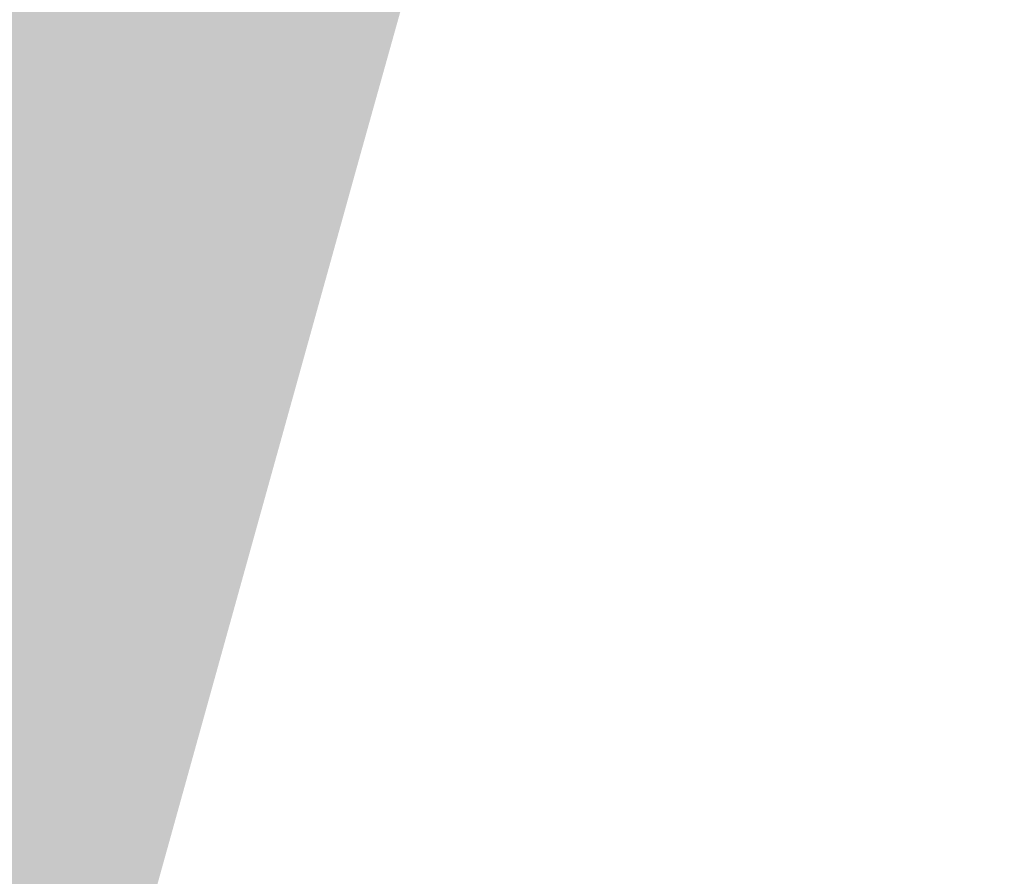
# Model space of a CAD drawing. Header units: metres. Extents: x 163628 to 167676, y 402708 to 405373.
# Tile 154 of 256: x 165468.5426 to 165468.5778, y 403879.8841 to 403879.9147. Entities that reach past the tile are written whole.
import ezdxf

# ---------------------------------------------------------------- set-up
doc = ezdxf.new("R2010")
doc.units = ezdxf.units.M
doc.linetypes.add('X-CA190022.004-UO-DWM_Snelfietsroute$0$VH-GELEIDEBAND_50X200', pattern=[8, 4, -2, 0, -2])
doc.layers.add('X-CA190022.004-UO-ARC_Arcering$0$N-WE-VH-VERHARDING_ASFALT_ROOD-A', color=232, linetype='Continuous', lineweight=0, transparency=0.5)
for name, color, linetype, lineweight in [('X-CA190022.004-UO-BGT_Ondergrond$0$GE_316_WGDFietspad_Vlak_GEM', 253, 'Continuous', 9), ('X-CA190022.004-UO-BGT_Ondergrond$0$GE_317_WGDVoetpad_Vlak_GEM', 253, 'Continuous', 9), ('X-CA190022.004-UO-DWM_Snelfietsroute$0$N-WE-VH-KANTOPSLUITING_GELEIDEBAND_50X200-G', 7, 'X-CA190022.004-UO-DWM_Snelfietsroute$0$VH-GELEIDEBAND_50X200', 18)]:
    doc.layers.add(name, color=color, linetype=linetype, lineweight=lineweight)

msp = doc.modelspace()

# ---------------------------------------------------------------- hatches: boundary and pattern name
at = {"layer": 'X-CA190022.004-UO-ARC_Arcering$0$N-WE-VH-VERHARDING_ASFALT_ROOD-A'}
h = msp.add_hatch(color=256, dxfattribs=at)
h.dxf.hatch_style = 1
h.paths.add_polyline_path([(165468.502727, 403879.881699), (165468.543793, 403879.870279), (165468.554827, 403879.909959), (165468.811297, 403880.826495), (165469.089441, 403881.736417), (165469.38909, 403882.639213), (165469.710063, 403883.534376), (165470.052166, 403884.4214), (165470.415193, 403885.299789), (165470.798928, 403886.169049), (165471.203141, 403887.028691), (165471.633327, 403887.889711), (165471.828492, 403888.263908), (165472.066356, 403888.70705), (165472.536207, 403889.545148), (165473.019803, 403890.361536), (165473.522579, 403891.165984), (165474.044224, 403891.958016), (165474.584433, 403892.737191), (165475.142888, 403893.503073), (165475.719264, 403894.255236), (165476.313223, 403894.993261), (165476.92442, 403895.716737), (165477.553593, 403896.426497), (165478.183633, 403897.105148), (165477.816864, 403897.445173), (165477.221333, 403896.774926), (165476.601719, 403896.044529), (165475.999708, 403895.299637), (165475.41576, 403894.540827), (165474.850199, 403893.768536), (165474.303334, 403892.98321), (165473.775466, 403892.185301), (165473.266884, 403891.375268), (165472.777865, 403890.553578), (165472.308677, 403889.720702), (165471.763971, 403888.69754), (165471.430456, 403888.02262), (165471.022589, 403887.159772), (165470.63516, 403886.286993), (165470.26872, 403885.405476), (165469.923468, 403884.515724), (165469.599586, 403883.618247), (165469.297248, 403882.713558), (165469.016612, 403881.802174), (165468.757827, 403880.884615), (165468.521027, 403879.961405)])

# ---------------------------------------------------------------- linework, layer by layer
at = {"layer": 'X-CA190022.004-UO-BGT_Ondergrond$0$GE_316_WGDFietspad_Vlak_GEM'}
msp.add_arc((165598.904766, 403848.730962), 134.142994, 166.05021658, 169.31644679, dxfattribs=at)
at = {"layer": 'X-CA190022.004-UO-BGT_Ondergrond$0$GE_317_WGDVoetpad_Vlak_GEM', "extrusion": (0, 0, -1)}
msp.add_arc((-165598.904766, 403848.730962), 134.142994, 10.68355321, 13.94978342, dxfattribs=at)
at = {"layer": 'X-CA190022.004-UO-DWM_Snelfietsroute$0$N-WE-VH-KANTOPSLUITING_GELEIDEBAND_50X200-G', "ltscale": 0.2, "flags": 128}
msp.add_lwpolyline([(165508.78287, 403929.561304), (165486.891886, 403906.431401), (165478.241931, 403897.167686), (165478.183633, 403897.105148), (165477.553593, 403896.426497), (165476.92442, 403895.716737), (165476.313223, 403894.993261), (165475.719264, 403894.255236), (165475.142888, 403893.503073), (165474.584433, 403892.737191), (165474.044224, 403891.958016), (165473.522579, 403891.165984), (165473.019803, 403890.361536), (165472.536207, 403889.545148), (165472.066356, 403888.70705), (165471.828492, 403888.263908), (165471.633327, 403887.889711), (165471.203141, 403887.028691), (165470.798928, 403886.169049), (165470.415193, 403885.299789), (165470.052166, 403884.4214), (165469.710063, 403883.534376), (165469.38909, 403882.639213), (165469.089441, 403881.736417), (165468.811297, 403880.826495), (165468.554827, 403879.909959), (165468.543793, 403879.870279)], dxfattribs=at)

doc.saveas('drawing.dxf')
